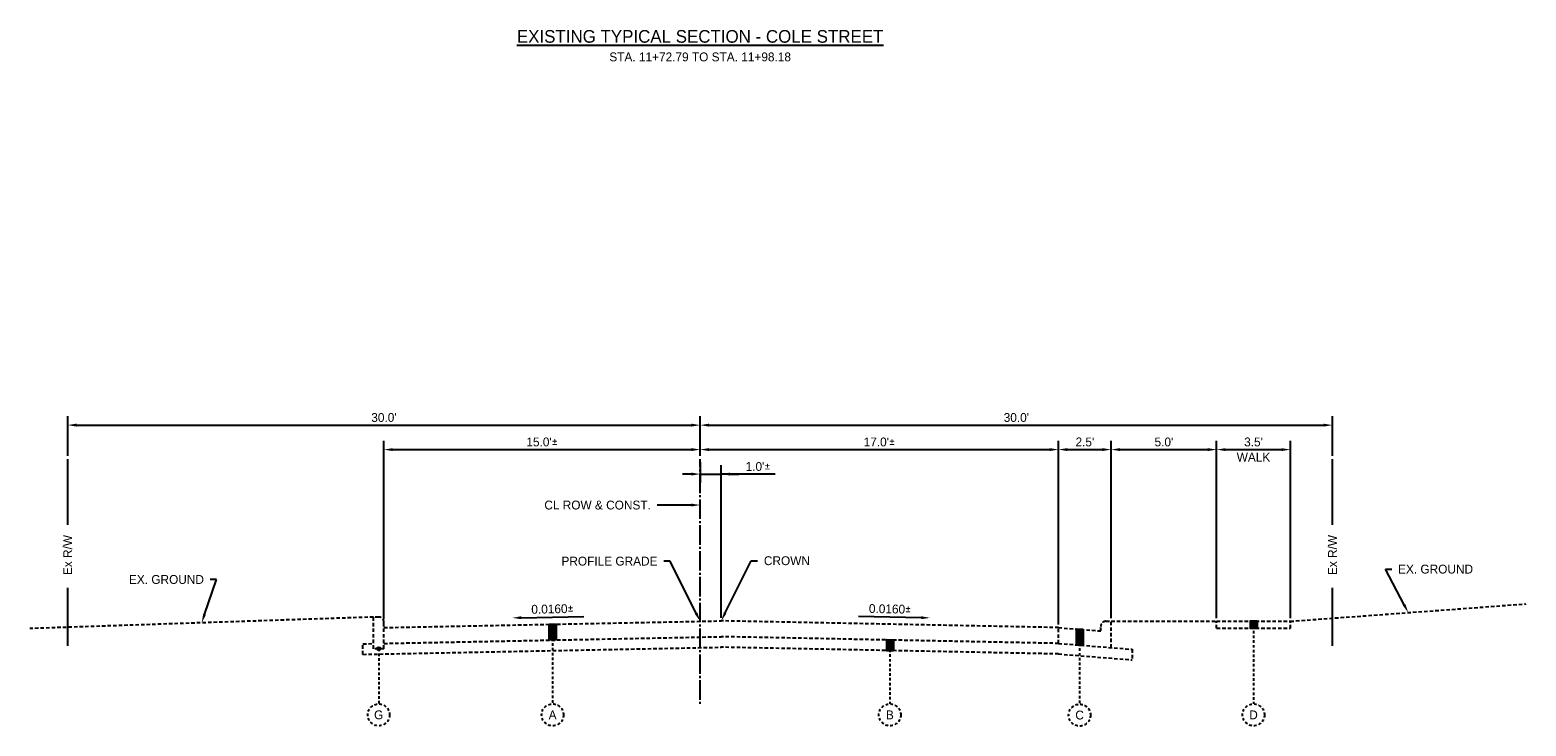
# Model space of a CAD drawing. Header units: feet. Extents: x -305 to -35, y 119 to 303.
# Tile 3 of 12: x -296 to -225, y 221 to 254. Entities that reach past the tile are written whole.
import ezdxf
from ezdxf import colors
from ezdxf.entities.mleader import LeaderData, LeaderLine
from ezdxf.math import Vec2, Vec3

# ---------------------------------------------------------------- set-up
doc = ezdxf.new("R2010")
doc.units = ezdxf.units.FT
doc.header["$MEASUREMENT"] = 0
for name, pattern in [('B', [0.3, 0.25, -0.05]), ('cl', [5, 0.09375, -0.09375, 4.625, -0.09375, 0.09375]), ('OhDOT_USTN3', [0.22, 0.165, -0.055])]:
    doc.linetypes.add(name, pattern=pattern)
for name, color, linetype in [('GE_P_CL', 180, 'cl'), ('PV_X_EOP', 27, 'OhDOT_USTN3'), ('RD_P_Text', 1, 'Continuous'), ('RW_X_Fee_RW', 50, 'rowex')]:
    doc.layers.add(name, color=color, linetype=linetype)
doc.styles.add('Slanted-Normal', font='font31.shx', dxfattribs={"height": 0.1})
doc.styles.get("Standard").update_dxf_attribs({"font": 'font31.shx'})
doc.styles.add('Straight-Normal', font='font30.shx', dxfattribs={"height": 0.1})
doc.linetypes.add('rowex', pattern='A,0.75,-0.05,["Ex R/W",Straight-Normal,S=1,R=0,X=0,Y=-0.06],-0.7,0.75,-0.3,0.75,-0.3,0.75,-0.3,0.75,-0.3', length=5.7)
doc.dimstyles.new('COEC', dxfattribs={"dimscale": 13.9, "dimtxt": 0.18, "dimasz": 0.18, "dimexe": 0.18, "dimexo": 0.0625, "dimgap": 0.09, "dimtad": 1, "dimzin": 0, "dimdsep": 46, "dimtxsty": 'Standard', "dimcen": 0.09, "dimclrd": 256, "dimclre": 256, "dimclrt": 256, "dimaunit": 1, "dimadec": 4, "dimazin": 0, "dimtfac": 1, "dimtofl": 0, "dimtmove": 0, "dimatfit": 3, "dimfxl": 1, "dimtolj": 1, "dimtzin": 0, "dimlwd": -1, "dimlwe": -1, "dimarcsym": 0})

# ---------------------------------------------------------------- blocks, each defined once
blk = doc.blocks.new('*D1087')
at = {"layer": 'Defpoints', "color": 0, "transparency": 16777216}
for p in [(-264.119, 233.824), (-264.119, 233.374), (-279.119, 225.63)]:
    blk.add_point(p, dxfattribs=at)
at = {"layer": 'RD_P_Text', "transparency": 16777216}
for p, q in [((-279.119, 225.78), (-279.119, 234.244)), ((-264.119, 233.524), (-264.119, 234.244)), ((-278.699, 233.824), (-264.539, 233.824))]:
    blk.add_line(p, q, dxfattribs=at)
for points in [[(-278.699, 233.894), (-278.699, 233.754), (-279.119, 233.824)], [(-264.539, 233.894), (-264.539, 233.754), (-264.119, 233.824)]]:
    blk.add_solid(points, dxfattribs=at)
at = {"layer": 'RD_P_Text', "transparency": 16777216, "insert": (-271.619, 234.184), "char_height": 0.42, "attachment_point": 5}
blk.add_mtext("\\A1;15.0'{\\fISOCPEUR|b0|i0|c0|p34;%%P}", dxfattribs=at)
blk = doc.blocks.new('*D1088')
at = {"layer": 'Defpoints', "color": 0, "transparency": 16777216}
for p in [(-247.119, 233.824), (-264.119, 233.374), (-247.119, 225.38)]:
    blk.add_point(p, dxfattribs=at)
at = {"layer": 'RD_P_Text', "transparency": 16777216}
for p, q in [((-264.119, 233.524), (-264.119, 234.244)), ((-247.119, 225.53), (-247.119, 234.244)), ((-263.699, 233.824), (-247.539, 233.824))]:
    blk.add_line(p, q, dxfattribs=at)
for points in [[(-263.699, 233.894), (-263.699, 233.754), (-264.119, 233.824)], [(-247.539, 233.894), (-247.539, 233.754), (-247.119, 233.824)]]:
    blk.add_solid(points, dxfattribs=at)
at = {"layer": 'RD_P_Text', "transparency": 16777216, "insert": (-255.619, 234.184), "char_height": 0.42, "attachment_point": 5}
blk.add_mtext("\\A1;17.0'{\\fISOCPEUR|b0|i0|c0|p34;%%P}", dxfattribs=at)
blk = doc.blocks.new('*D1089')
at = {"layer": 'Defpoints', "color": 0, "transparency": 16777216}
for p in [(-264.119, 234.985), (-294.119, 233.374), (-264.119, 233.374)]:
    blk.add_point(p, dxfattribs=at)
at = {"layer": 'RD_P_Text', "transparency": 16777216}
for p, q in [((-294.119, 233.524), (-294.119, 235.405)), ((-293.699, 234.985), (-264.539, 234.985)), ((-264.119, 233.524), (-264.119, 235.405))]:
    blk.add_line(p, q, dxfattribs=at)
for points in [[(-293.699, 235.055), (-293.699, 234.915), (-294.119, 234.985)], [(-264.539, 235.055), (-264.539, 234.915), (-264.119, 234.985)]]:
    blk.add_solid(points, dxfattribs=at)
at = {"layer": 'RD_P_Text', "transparency": 16777216, "insert": (-279.119, 235.345), "char_height": 0.42, "attachment_point": 5}
blk.add_mtext("\\A1;30.0'", dxfattribs=at)
blk = doc.blocks.new('*D1090')
at = {"layer": 'Defpoints', "color": 0, "transparency": 16777216}
for p in [(-234.119, 234.985), (-264.119, 233.374), (-234.119, 233.374)]:
    blk.add_point(p, dxfattribs=at)
at = {"layer": 'RD_P_Text', "transparency": 16777216}
for p, q in [((-264.119, 233.524), (-264.119, 235.405)), ((-263.699, 234.985), (-234.539, 234.985)), ((-234.119, 233.524), (-234.119, 235.405))]:
    blk.add_line(p, q, dxfattribs=at)
for points in [[(-263.699, 235.055), (-263.699, 234.915), (-264.119, 234.985)], [(-234.539, 235.055), (-234.539, 234.915), (-234.119, 234.985)]]:
    blk.add_solid(points, dxfattribs=at)
at = {"layer": 'RD_P_Text', "transparency": 16777216, "insert": (-249.119, 235.345), "char_height": 0.42, "attachment_point": 5}
blk.add_mtext("\\A1;30.0'", dxfattribs=at)
blk = doc.blocks.new('*D1091')
at = {"layer": 'Defpoints', "color": 0, "transparency": 16777216}
for p in [(-264.119, 233.374), (-263.119, 232.662), (-263.119, 225.7)]:
    blk.add_point(p, dxfattribs=at)
at = {"layer": 'RD_P_Text', "transparency": 16777216}
for p, q in [((-264.119, 233.224), (-264.119, 232.242)), ((-263.119, 225.85), (-263.119, 233.082)), ((-264.539, 232.662), (-264.959, 232.662)), ((-264.119, 232.662), (-263.119, 232.662)), ((-260.565, 232.662), (-263.119, 232.662)), ((-262.699, 232.662), (-262.279, 232.662))]:
    blk.add_line(p, q, dxfattribs=at)
for points in [[(-264.539, 232.732), (-264.539, 232.592), (-264.119, 232.662)], [(-262.699, 232.732), (-262.699, 232.592), (-263.119, 232.662)]]:
    blk.add_solid(points, dxfattribs=at)
at = {"layer": 'RD_P_Text', "transparency": 16777216, "insert": (-261.374, 233.022), "char_height": 0.42, "attachment_point": 5}
blk.add_mtext("\\A1;1.0'{\\fISOCPEUR|b0|i0|c0|p34;%%P}", dxfattribs=at)
blk = doc.blocks.new('*D1092')
at = {"layer": 'Defpoints', "color": 0, "transparency": 16777216}
for p in [(-244.619, 233.824), (-247.119, 225.38), (-244.619, 225.68)]:
    blk.add_point(p, dxfattribs=at)
at = {"layer": 'RD_P_Text', "transparency": 16777216}
for p, q in [((-247.119, 225.53), (-247.119, 234.244)), ((-244.619, 225.83), (-244.619, 234.244)), ((-246.699, 233.824), (-245.039, 233.824))]:
    blk.add_line(p, q, dxfattribs=at)
for points in [[(-246.699, 233.894), (-246.699, 233.754), (-247.119, 233.824)], [(-245.039, 233.894), (-245.039, 233.754), (-244.619, 233.824)]]:
    blk.add_solid(points, dxfattribs=at)
at = {"layer": 'RD_P_Text', "transparency": 16777216, "insert": (-245.869, 234.184), "char_height": 0.42, "attachment_point": 5}
blk.add_mtext("\\A1;2.5'", dxfattribs=at)
blk = doc.blocks.new('*D1093')
at = {"layer": 'Defpoints', "color": 0, "transparency": 16777216}
for p in [(-239.619, 233.824), (-244.619, 225.68), (-239.619, 225.68)]:
    blk.add_point(p, dxfattribs=at)
at = {"layer": 'RD_P_Text', "transparency": 16777216}
for p, q in [((-244.619, 225.83), (-244.619, 234.244)), ((-239.619, 225.83), (-239.619, 234.244)), ((-244.199, 233.824), (-240.039, 233.824))]:
    blk.add_line(p, q, dxfattribs=at)
for points in [[(-244.199, 233.894), (-244.199, 233.754), (-244.619, 233.824)], [(-240.039, 233.894), (-240.039, 233.754), (-239.619, 233.824)]]:
    blk.add_solid(points, dxfattribs=at)
at = {"layer": 'RD_P_Text', "transparency": 16777216, "insert": (-242.119, 234.184), "char_height": 0.42, "attachment_point": 5}
blk.add_mtext("\\A1;5.0'", dxfattribs=at)
blk = doc.blocks.new('*D1094')
at = {"layer": 'Defpoints', "color": 0, "transparency": 16777216}
for p in [(-236.119, 233.824), (-239.619, 225.68), (-236.119, 225.68)]:
    blk.add_point(p, dxfattribs=at)
at = {"layer": 'RD_P_Text', "transparency": 16777216}
for p, q in [((-239.619, 225.83), (-239.619, 234.244)), ((-236.119, 225.83), (-236.119, 234.244)), ((-239.199, 233.824), (-236.539, 233.824))]:
    blk.add_line(p, q, dxfattribs=at)
for points in [[(-239.199, 233.894), (-239.199, 233.754), (-239.619, 233.824)], [(-236.539, 233.894), (-236.539, 233.754), (-236.119, 233.824)]]:
    blk.add_solid(points, dxfattribs=at)
at = {"layer": 'RD_P_Text', "transparency": 16777216, "insert": (-237.869, 234.184), "char_height": 0.42, "attachment_point": 5}
blk.add_mtext("\\A1;3.5'", dxfattribs=at)

msp = doc.modelspace()

# ---------------------------------------------------------------- hatches: boundary and pattern name
at = {"layer": 'RD_P_Text'}
h = msp.add_hatch(color=256, dxfattribs=at)
h.dxf.hatch_style = 1
h.paths.add_polyline_path([(-271.285, 225.537), (-270.952, 225.543), (-270.952, 224.793), (-271.285, 224.787)])
h = msp.add_hatch(color=256, dxfattribs=at)
h.dxf.hatch_style = 1
h.paths.add_polyline_path([(-245.952, 225.287), (-246.285, 225.313), (-246.285, 224.563), (-245.952, 224.537)])
h = msp.add_hatch(color=256, dxfattribs=at)
h.dxf.hatch_style = 1
h.paths.add_polyline_path([(-237.702, 225.68), (-238.035, 225.68), (-238.035, 225.347), (-237.702, 225.347)])
h = msp.add_hatch(color=256, dxfattribs=at)
h.dxf.hatch_style = 1
edge = h.paths.add_edge_path()
edge.add_arc((-279.369, 224.38), 0.08, 0, 360)
h = msp.add_hatch(color=256, dxfattribs=at)
h.dxf.hatch_style = 1
h.paths.add_polyline_path([(-254.952, 224.787), (-255.285, 224.793), (-255.285, 224.293), (-254.952, 224.287)])

# ---------------------------------------------------------------- linework, layer by layer
at = {"layer": 'GE_P_CL', "ltscale": 0.2, "flags": 128}
msp.add_lwpolyline([(-264.119, 221.76), (-264.119, 233.374)], dxfattribs=at)
at = {"layer": 'PV_X_EOP', "flags": 128}
for points in [[(-236.119, 225.68), (-224.939, 226.505)], [(-279.619, 225.88), (-295.913, 225.334)], [(-279.619, 224.38), (-279.619, 225.88)], [(-279.369, 225.88), (-279.619, 225.88)], [(-279.119, 225.38), (-263.119, 225.7)], [(-247.119, 225.38), (-263.119, 225.7)], [(-279.119, 224.38), (-279.119, 225.63)], [(-247.119, 224.63), (-247.119, 225.38)], [(-247.119, 225.38), (-245.119, 225.22)], [(-245.119, 225.22), (-245.119, 225.43)], [(-244.869, 225.68), (-244.619, 225.68)], [(-244.619, 224.43), (-244.619, 225.68)], [(-244.619, 225.68), (-239.619, 225.68)], [(-239.619, 225.347), (-239.619, 225.68)], [(-239.619, 225.68), (-236.119, 225.68)], [(-239.619, 225.347), (-236.119, 225.347)], [(-236.119, 225.347), (-236.119, 225.68)], [(-280.119, 224.61), (-279.619, 224.62)], [(-280.119, 224.11), (-280.119, 224.61)], [(-280.119, 224.11), (-263.119, 224.45)], [(-279.119, 224.38), (-279.619, 224.38)], [(-279.119, 224.63), (-263.119, 224.95)], [(-247.119, 224.63), (-263.119, 224.95)], [(-247.119, 224.13), (-263.119, 224.45)], [(-247.119, 224.63), (-243.619, 224.35)], [(-243.619, 224.35), (-243.619, 223.85)], [(-247.119, 224.13), (-243.619, 223.85)]]:
    msp.add_lwpolyline(points, dxfattribs=at)
at = {"layer": 'PV_X_EOP'}
for centre, start, end in [((-279.369, 225.63), 0, 90), ((-244.869, 225.43), 90, 180)]:
    msp.add_arc(centre, 0.25, start, end, dxfattribs=at)
at = {"layer": 'RD_P_Text', "linetype": 'ByBlock', "lineweight": -2}
for points in [[(-272.605, 225.85), (-269.633, 225.91)], [(-253.633, 225.85), (-256.605, 225.91)]]:
    msp.add_lwpolyline(points, dxfattribs=at)
at = {"layer": 'RD_P_Text', "flags": 128}
for points in [[(-271.285, 225.537), (-270.952, 225.543), (-270.952, 224.793), (-271.285, 224.787), (-271.285, 225.537)], [(-271.285, 225.537), (-271.285, 224.787)], [(-270.952, 225.543), (-270.952, 224.793)], [(-246.285, 225.313), (-246.285, 224.563)], [(-245.952, 225.287), (-246.285, 225.313), (-246.285, 224.563), (-245.952, 224.537), (-245.952, 225.287)], [(-245.952, 225.287), (-245.952, 224.537)], [(-238.035, 225.68), (-238.035, 225.347)], [(-237.702, 225.68), (-238.035, 225.68), (-238.035, 225.347), (-237.702, 225.347), (-237.702, 225.68)], [(-237.702, 225.68), (-237.702, 225.347)], [(-255.285, 224.793), (-255.285, 224.293)], [(-254.952, 224.787), (-255.285, 224.793), (-255.285, 224.293), (-254.952, 224.287), (-254.952, 224.787)], [(-254.952, 224.787), (-254.952, 224.287)]]:
    msp.add_lwpolyline(points, dxfattribs=at)
at = {"layer": 'RD_P_Text', "linetype": 'B', "ltscale": 0.5, "flags": 128}
for points in [[(-271.119, 225.54), (-271.119, 221.76)], [(-246.119, 225.3), (-246.119, 221.75)], [(-237.869, 225.68), (-237.869, 221.76)], [(-279.369, 224.38), (-279.369, 221.76)], [(-255.119, 224.79), (-255.119, 221.76)]]:
    msp.add_lwpolyline(points, dxfattribs=at)
at = {"layer": 'RD_P_Text'}
msp.add_circle((-279.369, 224.38), 0.08, dxfattribs=at)
at = {"layer": 'RD_P_Text', "linetype": 'B', "ltscale": 0.5}
for centre in [(-279.369, 221.24), (-271.119, 221.24), (-255.119, 221.24), (-246.119, 221.23), (-237.869, 221.24)]:
    msp.add_circle(centre, 0.52, dxfattribs=at)
at = {"layer": 'RD_P_Text'}
for points in [[(-272.604, 225.78), (-273.025, 225.842), (-272.606, 225.92)], [(-253.634, 225.78), (-253.213, 225.842), (-253.631, 225.92)]]:
    msp.add_solid(points, dxfattribs=at)
at = {"layer": 'RW_X_Fee_RW', "linetype": 'Continuous', "ltscale": 0.2, "flags": 128}
for points in [[(-294.119, 230.251), (-294.119, 233.374)], [(-234.119, 230.251), (-234.119, 233.374)], [(-294.119, 224.511), (-294.119, 227.263)], [(-234.119, 224.511), (-234.119, 227.263)]]:
    msp.add_lwpolyline(points, dxfattribs=at)

# ---------------------------------------------------------------- texts
at = {"layer": 'RD_P_Text', "attachment_point": 5}
for s, width, insert, char_height in [('\\A1;{\\LEXISTING TYPICAL SECTION - COLE STREET}', 38.32972, (-264.119, 253.42), 0.6), ('STA. 11+72.79 TO STA. 11+98.18', 19.10731, (-264.119, 252.448), 0.42), ('WALK', 19.10731, (-237.869, 233.464), 0.42), ('G', 19.10731, (-279.369, 221.24), 0.42), ('A', 19.10731, (-271.119, 221.24), 0.42), ('B', 19.10731, (-255.119, 221.24), 0.42), ('C', 19.10731, (-246.119, 221.23), 0.42), ('D', 19.10731, (-237.869, 221.24), 0.42)]:
    msp.add_mtext_dynamic_manual_height_columns(s, width=width, gutter_width=10, heights=[0], dxfattribs=dict(at, insert=insert, char_height=char_height))
at = {"layer": 'RD_P_Text', "char_height": 0.42, "attachment_point": 5}
for insert, rotation in [((-271.126, 226.264), 1.14576), ((-255.111, 226.264), 358.85424)]:
    msp.add_mtext_dynamic_manual_height_columns('0.0160{\\fISOCPEUR|b0|i0|c0|p34;%%P}', width=19.10731, gutter_width=10, heights=[0], dxfattribs=dict(at, insert=insert, rotation=rotation))
at = {"layer": 'RW_X_Fee_RW', "char_height": 0.42, "attachment_point": 5, "rotation": 90}
for insert in [(-294.119, 228.823), (-234.119, 228.823)]:
    msp.add_mtext_dynamic_manual_height_columns('Ex R/W', width=8.62208, gutter_width=10, heights=[0], dxfattribs=dict(at, insert=insert))

# ---------------------------------------------------------------- dimensions: what is measured, and where the dimension line sits
at = {"layer": 'RD_P_Text'}
for base, p1, p2, text, override, picture, middle in [((-264.119, 234.985), (-294.119, 233.374), (-264.119, 233.374), "30.0'", {"dimscale": 3, "dimtxt": 0.14, "dimasz": 0.14, "dimexe": 0.14, "dimexo": 0.05, "dimgap": 0.05}, '*D1089', (-279.119, 235.345)), ((-234.119, 234.985), (-264.119, 233.374), (-234.119, 233.374), "30.0'", {"dimscale": 3, "dimtxt": 0.14, "dimasz": 0.14, "dimexe": 0.14, "dimexo": 0.05, "dimgap": 0.05, "dimtmove": 1}, '*D1090', (-249.119, 235.345)), ((-264.119, 233.824), (-279.119, 225.63), (-264.119, 233.374), "15.0'{\\fISOCPEUR|b0|i0|c0|p34;%%P}", {"dimscale": 3, "dimtxt": 0.14, "dimasz": 0.14, "dimexe": 0.14, "dimexo": 0.05, "dimgap": 0.05}, '*D1087', (-271.619, 234.184)), ((-247.119, 233.824), (-264.119, 233.374), (-247.119, 225.38), "17.0'{\\fISOCPEUR|b0|i0|c0|p34;%%P}", {"dimscale": 3, "dimtxt": 0.14, "dimasz": 0.14, "dimexe": 0.14, "dimexo": 0.05, "dimgap": 0.05, "dimtmove": 1}, '*D1088', (-255.619, 234.184)), ((-244.619, 233.824), (-247.119, 225.38), (-244.619, 225.68), "2.5'", {"dimscale": 3, "dimtxt": 0.14, "dimasz": 0.14, "dimexe": 0.14, "dimexo": 0.05, "dimgap": 0.05, "dimtmove": 1}, '*D1092', (-245.869, 234.184)), ((-239.619, 233.824), (-244.619, 225.68), (-239.619, 225.68), "5.0'", {"dimscale": 3, "dimtxt": 0.14, "dimasz": 0.14, "dimexe": 0.14, "dimexo": 0.05, "dimgap": 0.05, "dimtmove": 1}, '*D1093', (-242.119, 234.184)), ((-236.119, 233.824), (-239.619, 225.68), (-236.119, 225.68), "3.5'", {"dimscale": 3, "dimtxt": 0.14, "dimasz": 0.14, "dimexe": 0.14, "dimexo": 0.05, "dimgap": 0.05, "dimtmove": 1}, '*D1094', (-237.869, 234.184))]:
    dim = msp.add_linear_dim(base=base, p1=p1, p2=p2, text=text, dimstyle='COEC', override=override, dxfattribs=at)
    dim.commit()
    dim.dimension.update_dxf_attribs({"geometry": picture, "text_midpoint": middle})
dim = msp.add_linear_dim(base=(-263.119, 232.662), p1=(-264.119, 233.374), p2=(-263.119, 225.7), text="1.0'{\\fISOCPEUR|b0|i0|c0|p34;%%P}", dimstyle='COEC', override={"dimscale": 3, "dimtxt": 0.14, "dimasz": 0.14, "dimexe": 0.14, "dimexo": 0.05, "dimgap": 0.05, "dimtmove": 1}, dxfattribs=at)
dim.commit()
dim.dimension.update_dxf_attribs({"geometry": '*D1091', "text_midpoint": (-261.374, 232.51), "dimtype": 160})

# ---------------------------------------------------------------- leaders
ml = msp.add_multileader_mtext('Standard', dxfattribs=at)
ml.set_content('CL ROW & CONST.', color=256, style='Slanted-Normal')
ml.set_leader_properties()
ml.build(insert=Vec2(0, 0))
ml.multileader.update_dxf_attribs({"dogleg_length": 0.1, "arrow_head_size": 0.42, "scale": 3})
ctx = ml.context
ctx.base_point, ctx.scale, ctx.char_height, ctx.arrow_head_size, ctx.landing_gap_size, ctx.plane_origin = Vec3(-272.23, 231.194), 3, 0.42, 0.42, 0.3, Vec3(-264.119, 231.194)
ctx.text_align_type = 2
notes = []
notes.append((ctx, [(0, (1, 1, 0), (-265.856, 231.194), (-1, 0), 0.3, [(0, [(-264.119, 231.194)], 0, [])])]))
ctx.mtext.insert, ctx.mtext.alignment, ctx.mtext.flow_direction = Vec3(-266.456, 231.404), 3, 5
ml = msp.add_multileader_mtext('Standard', dxfattribs=at)
ml.set_content('PROFILE GRADE', color=256, style='Slanted-Normal')
ml.set_leader_properties()
ml.build(insert=Vec2(0, 0))
ml.multileader.update_dxf_attribs({"dogleg_length": 0.1, "arrow_head_size": 0.42, "scale": 3})
ctx = ml.context
ctx.base_point, ctx.scale, ctx.char_height, ctx.arrow_head_size, ctx.landing_gap_size, ctx.plane_origin = Vec3(-271.182, 228.534), 3, 0.42, 0.42, 0.3, Vec3(-265.218, 228.257)
ctx.text_align_type = 2
notes.append((ctx, [(0, (1, 1, 0), (-265.542, 228.534), (-1, 0), 0.3, [(0, [(-264.119, 225.68)], 0, [])])]))
ctx.mtext.insert, ctx.mtext.alignment, ctx.mtext.flow_direction = Vec3(-266.142, 228.744), 3, 5
ml = msp.add_multileader_mtext('Standard', dxfattribs=at)
ml.set_content('CROWN', color=256, style='Slanted-Normal')
ml.set_leader_properties()
ml.build(insert=Vec2(0, 0))
ml.multileader.update_dxf_attribs({"dogleg_length": 0.1, "arrow_head_size": 0.42, "scale": 3})
ctx = ml.context
ctx.base_point, ctx.scale, ctx.char_height, ctx.arrow_head_size, ctx.landing_gap_size, ctx.plane_origin = Vec3(-261.395, 228.554), 3, 0.42, 0.42, 0.3, Vec3(-262.019, 228.277)
notes.append((ctx, [(0, (1, 1, 0), (-261.695, 228.554), (1, 0), 0.3, [(0, [(-263.119, 225.7)], 0, [])])]))
ctx.mtext.insert, ctx.mtext.flow_direction = Vec3(-261.095, 228.764), 5
ml = msp.add_multileader_mtext('Standard', dxfattribs=at)
ml.set_content('EX. GROUND', color=256, style='Slanted-Normal')
ml.set_leader_properties()
ml.build(insert=Vec2(0, 0))
ml.multileader.update_dxf_attribs({"dogleg_length": 0.1, "arrow_head_size": 0.42, "scale": 3})
ctx = ml.context
ctx.base_point, ctx.scale, ctx.char_height, ctx.arrow_head_size, ctx.landing_gap_size, ctx.plane_origin = Vec3(-291.588, 227.664), 3, 0.42, 0.42, 0.3, Vec3(-289.014, 227.867)
ctx.text_align_type = 2
notes.append((ctx, [(0, (1, 1, 0), (-287.058, 227.664), (-1, 0), 0.3, [(0, [(-287.766, 225.607)], 0, [])])]))
ctx.mtext.insert, ctx.mtext.alignment, ctx.mtext.flow_direction = Vec3(-287.658, 227.874), 3, 5
ml = msp.add_multileader_mtext('Standard', dxfattribs=at)
ml.set_content('EX. GROUND', color=256, style='Slanted-Normal')
ml.set_leader_properties()
ml.build(insert=Vec2(0, 0))
ml.multileader.update_dxf_attribs({"dogleg_length": 0.1, "arrow_head_size": 0.42, "scale": 3})
ctx = ml.context
ctx.base_point, ctx.scale, ctx.char_height, ctx.arrow_head_size, ctx.landing_gap_size, ctx.plane_origin = Vec3(-231.311, 228.155), 3, 0.42, 0.42, 0.3, Vec3(-231.777, 228.353)
notes.append((ctx, [(1, (1, 1, 0), (-231.611, 228.155), (1, 0), 0.3, [(0, [(-230.529, 226.093)], 0, [])])]))
ctx.mtext.insert, ctx.mtext.flow_direction = Vec3(-231.011, 228.365), 5
for ctx, leaders in notes:
    for number, flags, end, landing, length, lines in leaders:
        leader = LeaderData()
        leader.index, (leader.has_last_leader_line, leader.has_dogleg_vector, leader.attachment_direction) = number, flags
        leader.last_leader_point, leader.dogleg_vector, leader.dogleg_length = Vec3(end), Vec3(landing), length
        for number, points, colour, breaks in lines:
            line = LeaderLine()
            line.index, line.vertices, line.color, line.breaks = number, Vec3.list(points), colors.encode_raw_color(colour), breaks
            leader.lines.append(line)
        ctx.leaders.append(leader)

doc.saveas('drawing.dxf')
